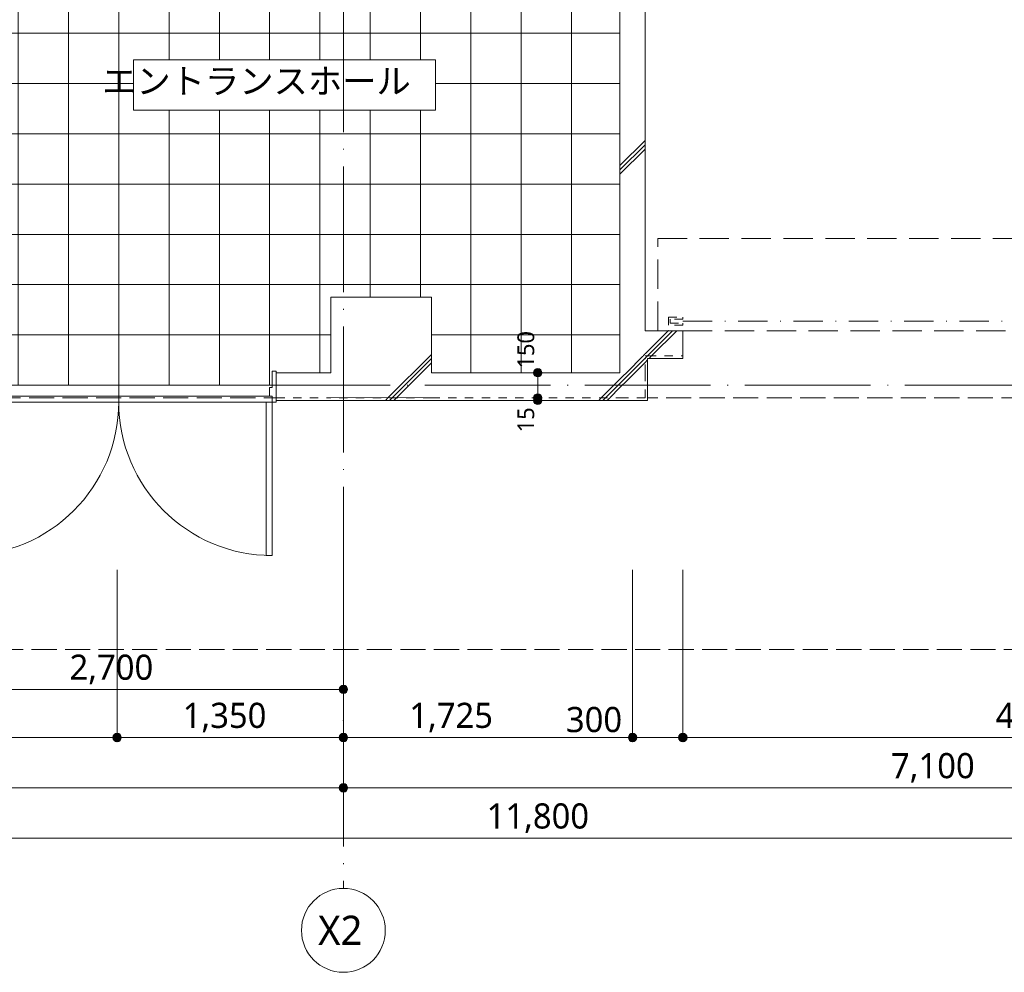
# Model space of a CAD drawing. Header units: millimetres. Extents: x 0 to 841, y 0 to 1188.
# Tile 41 of 98: x 149 to 266, y 857 to 971. Entities that reach past the tile are written whole.
import ezdxf
from ezdxf.xclip import XClip

# ---------------------------------------------------------------- set-up
doc = ezdxf.new("R2010")
doc.units = ezdxf.units.MM
doc.header["$MEASUREMENT"] = 0
doc.header["$XCLIPFRAME"] = 0
for name, pattern in [('Wipeout_Contour', [1000, 0, -1000]), ('一点鎖線', [6.5, 3.5, -1.5, 0, -1.5]), ('通り芯', [19, 15, -2, 0, -2]), ('陰線', [4, 3, -1]), ('ＪＷ点線１', [2, 1, -1]), ('ＪＷ点線３', [5, 3.5, -1.5])]:
    doc.linetypes.add(name, pattern=pattern)
for name, color, linetype, lineweight in [('Archicadドア_ペン_番号__23', 7, 'Continuous', 15), ('壁-躯体_ペン_番号__141', 7, 'Continuous', 15), ('壁-躯体_ペン_番号__27', 7, 'Continuous', 15), ('壁-躯体_ペン_番号__41', 7, 'Continuous', 13), ('室名.★_ペン_番号__46', 7, 'Continuous', 13), ('寸法_ペン_番号__45', 7, 'Continuous', 13), ('寸法_ペン_番号__46', 7, 'Continuous', 13), ('床_ペン_番号__101', 252, 'Continuous', 5), ('柱_ペン_番号__28', 7, 'Continuous', 15), ('通り芯_ペン_番号__138', 7, 'Continuous', 5), ('通り芯_ペン_番号__139', 8, 'Continuous', 5)]:
    doc.layers.add(name, color=color, linetype=linetype, lineweight=lineweight)
for name, color, linetype, lineweight, true_color in [('Archicadドア_ペン_番号__63', 251, 'Continuous', 5, 0x6a6a6a), ('壁-躯体_ペン_番号__169', 253, 'Continuous', 5, 0xaaaaaa), ('室名.★_ペン_番号__85', 251, 'Continuous', 5, 0x6a6a6a), ('寸法_ペン_番号__85', 251, 'Continuous', 5, 0x6a6a6a), ('床_ペン_番号__89', 251, 'Continuous', 5, 0x6a6a6a), ('床_ペン_番号__90', 251, 'Continuous', 5, 0x6a6a6a), ('柱_ペン_番号__169', 253, 'Continuous', 5, 0xaaaaaa)]:
    doc.layers.add(name, color=color, linetype=linetype, lineweight=lineweight, true_color=true_color)
for name, color, linetype in [('壁-躯体', 7, 'Continuous'), ('室名.★', 7, 'Continuous'), ('寸法', 7, 'Continuous'), ('床', 7, 'Continuous'), ('柱', 7, 'Continuous')]:
    doc.layers.add(name, color=color, linetype=linetype)
doc.styles.add('GENERATED_STYLE_1', font='meiryo.ttc')
pattern_1 = [(45, (93.15, 926.959), (-12.7279, 12.7279), []), (45, (92.896, 927.213), (-12.7279, 12.7279), []), (45, (92.642, 927.468), (-12.7279, 12.7279), [])]

# ---------------------------------------------------------------- blocks, each defined once
blk = doc.blocks.new('図面_5_5', base_point=(203.15, 1001.92))
at = {"layer": '寸法', "linetype": 'Continuous', "lineweight": 0, "true_color": 0x000000}
for points in [[(186.65, 890.7), (186.69, 890.51), (186.8, 890.35), (186.96, 890.24), (187.15, 890.2), (187.34, 890.24), (187.5, 890.35), (187.61, 890.51), (187.65, 890.7), (187.61, 890.89), (187.5, 891.06), (187.34, 891.16), (187.15, 891.2), (186.96, 891.16), (186.8, 891.06), (186.69, 890.89)], [(159.65, 884.96), (159.69, 884.77), (159.8, 884.61), (159.96, 884.5), (160.15, 884.46), (160.34, 884.5), (160.5, 884.61), (160.61, 884.77), (160.65, 884.96), (160.61, 885.15), (160.5, 885.31), (160.34, 885.42), (160.15, 885.46), (159.96, 885.42), (159.8, 885.31), (159.69, 885.15)], [(186.65, 884.96), (186.69, 884.77), (186.8, 884.61), (186.96, 884.5), (187.15, 884.46), (187.34, 884.5), (187.5, 884.61), (187.61, 884.77), (187.65, 884.96), (187.61, 885.15), (187.5, 885.31), (187.34, 885.42), (187.15, 885.46), (186.96, 885.42), (186.8, 885.31), (186.69, 885.15)], [(221.15, 884.96), (221.19, 884.77), (221.3, 884.61), (221.46, 884.5), (221.65, 884.46), (221.84, 884.5), (222, 884.61), (222.11, 884.77), (222.15, 884.96), (222.11, 885.15), (222, 885.31), (221.84, 885.42), (221.65, 885.46), (221.46, 885.42), (221.3, 885.31), (221.19, 885.15)], [(227.15, 884.96), (227.19, 884.77), (227.3, 884.61), (227.46, 884.5), (227.65, 884.46), (227.84, 884.5), (228, 884.61), (228.11, 884.77), (228.15, 884.96), (228.11, 885.15), (228, 885.31), (227.84, 885.42), (227.65, 885.46), (227.46, 885.42), (227.3, 885.31), (227.19, 885.15)], [(186.65, 878.96), (186.69, 878.77), (186.8, 878.61), (186.96, 878.5), (187.15, 878.46), (187.34, 878.5), (187.5, 878.61), (187.61, 878.77), (187.65, 878.96), (187.61, 879.15), (187.5, 879.31), (187.34, 879.42), (187.15, 879.46), (186.96, 879.42), (186.8, 879.31), (186.69, 879.15)]]:
    blk.add_hatch(color=18, dxfattribs=at).paths.add_polyline_path(points)
at = {"layer": 'Archicadドア_ペン_番号__23', "color": 7, "linetype": 'ＪＷ点線１', "lineweight": 15}
for p, q in [((225.93, 935.08), (227.65, 935.08)), ((225.93, 934.14), (225.93, 935.08)), ((227.65, 935.08), (227.65, 934.86)), ((227.65, 934.14), (225.93, 934.14)), ((227.65, 934.86), (226.15, 934.86)), ((226.15, 934.86), (226.15, 934.36)), ((226.15, 934.36), (227.65, 934.36)), ((227.65, 934.36), (227.65, 934.14))]:
    blk.add_line(p, q, dxfattribs=at)
at = {"layer": 'Archicadドア_ペン_番号__23', "color": 7, "linetype": 'Continuous', "lineweight": 15}
for p, q in [((142.05, 925.68), (160.35, 925.68)), ((160.35, 924.96), (160.35, 925.68)), ((160.35, 925.68), (160.35, 924.96)), ((160.35, 924.96), (142.05, 924.96))]:
    blk.add_line(p, q, dxfattribs=at)
at = {"layer": 'Archicadドア_ペン_番号__63', "color": 251, "linetype": 'ＪＷ点線３', "lineweight": 5, "true_color": 0x6a6a6a}
blk.add_line((224.65, 944.46), (316.65, 944.46), dxfattribs=at)
at = {"layer": 'Archicadドア_ペン_番号__63', "color": 251, "linetype": '一点鎖線', "lineweight": 5, "true_color": 0x6a6a6a}
blk.add_line((227.65, 934.61), (313.65, 934.61), dxfattribs=at)
at = {"layer": 'Archicadドア_ペン_番号__63', "color": 251, "linetype": 'Continuous', "lineweight": 5, "true_color": 0x6a6a6a}
for p, q in [((177.93, 906.66), (177.93, 924.96)), ((178.65, 906.66), (177.93, 906.66))]:
    blk.add_line(p, q, dxfattribs=at)
blk.add_arc((142.05, 924.96), 18.3, 270, 0, dxfattribs=at)
at = {"layer": '寸法_ペン_番号__45', "color": 7, "linetype": 'Continuous', "lineweight": 13}
for centre in [(187.15, 890.7), (160.15, 884.96), (187.15, 884.96), (221.65, 884.96), (227.65, 884.96), (187.15, 878.96)]:
    blk.add_circle(centre, 0.5, dxfattribs=at)
at = {"layer": '寸法_ペン_番号__85', "color": 251, "linetype": 'Continuous', "lineweight": 5, "true_color": 0x6a6a6a}
for p, q in [((187.15, 891.2), (187.15, 910.7)), ((160.15, 885.46), (160.15, 904.96)), ((187.15, 885.46), (187.15, 904.96)), ((221.65, 885.46), (221.65, 904.96)), ((227.65, 885.46), (227.65, 904.96)), ((187.15, 879.46), (187.15, 898.96)), ((133.65, 890.7), (186.65, 890.7)), ((187.15, 888.83), (187.15, 890.2)), ((93.65, 884.96), (159.65, 884.96)), ((160.65, 884.96), (186.65, 884.96)), ((187.65, 884.96), (221.15, 884.96)), ((222.15, 884.96), (227.15, 884.96)), ((228.15, 884.96), (313.15, 884.96)), ((93.65, 878.96), (186.65, 878.96)), ((187.65, 878.96), (328.65, 878.96)), ((93.65, 872.96), (328.65, 872.96))]:
    blk.add_line(p, q, dxfattribs=at)
for p in [(160.15, 884.46), (187.15, 884.46), (221.65, 884.46), (227.65, 884.46), (187.15, 878.46)]:
    blk.add_point(p, dxfattribs=at)
at = {"layer": '床_ペン_番号__90', "color": 251, "linetype": '陰線', "lineweight": 5, "true_color": 0x6a6a6a, "flags": 128}
blk.add_lwpolyline([(101.95, 895.46), (320.65, 895.46)], dxfattribs=at)
at = {"layer": '通り芯_ペン_番号__138', "color": 7, "linetype": 'Continuous', "lineweight": 5}
blk.add_circle((187.15, 861.96), 5, dxfattribs=at)
at = {"layer": '通り芯_ペン_番号__139', "color": 8, "linetype": '通り芯', "lineweight": 5}
blk.add_line((187.15, 886.96), (187.15, 866.96), dxfattribs=at)
blk.add_point((187.15, 886.96), dxfattribs=at)
blk.add_point((187.15, 886.96), dxfattribs=at)
at = {"layer": '寸法_ペン_番号__46', "color": 7, "linetype": 'Continuous', "lineweight": 13, "insert": (209.94, 921.35), "char_height": 2, "width": 3.3125, "attachment_point": 7, "rotation": 90, "style": 'GENERATED_STYLE_1'}
blk.add_mtext('\\A1;{\\pql;\\fMeiryo|b0|i0|c128|p0;\\W1.000000;15}', dxfattribs=at)
at = {"layer": '寸法_ペン_番号__46', "color": 7, "linetype": 'Continuous', "lineweight": 13, "char_height": 3, "attachment_point": 7, "style": 'GENERATED_STYLE_1'}
for s, insert, width in [('\\A1;{\\pql;\\fMeiryo|b0|i0|c128|p0;\\W1.000000;2,700}', (154.48, 891.3), 11.334), ('\\A1;{\\pql;\\fMeiryo|b0|i0|c128|p0;\\W1.000000;1,350}', (167.98, 885.56), 11.334), ('\\A1;{\\pql;\\fMeiryo|b0|i0|c128|p0;\\W1.000000;1,725}', (195.01, 885.56), 11.334), ('\\A1;{\\pql;\\fMeiryo|b0|i0|c128|p0;\\W1.000000;300}', (213.7, 885.56), 7.4531), ('\\A1;{\\pql;\\fMeiryo|b0|i0|c128|p0;\\W1.000000;4,300}', (264.98, 885.56), 11.334), ('\\A1;{\\pql;\\fMeiryo|b0|i0|c128|p0;\\W1.000000;7,100}', (252.48, 879.56), 11.334), ('\\A1;{\\pql;\\fMeiryo|b0|i0|c128|p0;\\W1.000000;11,800}', (204.24, 873.56), 13.8184)]:
    blk.add_mtext(s, dxfattribs=dict(at, insert=insert, width=width))
at = {"layer": '通り芯_ペン_番号__138', "color": 7, "linetype": 'Continuous', "lineweight": 5, "insert": (184.14, 863.71), "char_height": 3.5, "attachment_point": 1, "style": 'GENERATED_STYLE_1'}
blk.add_mtext('\\A1;{\\pql;\\pt0;\\fMeiryo|b0|i0|c128|p0;\\W1.000000;X2}', dxfattribs=at)
at = {"color": 254, "linetype": 'Wipeout_Contour', "lineweight": 0, "ltscale": 2870.74888}
blk.add_wipeout([(223.15, 930.46), (223.45, 930.16), (223.45, 930.46)], dxfattribs=at).dxf.layer = '壁-躯体'
at = {"color": 254, "linetype": 'Wipeout_Contour', "lineweight": 0, "ltscale": 14637.712152}
blk.add_wipeout([(133.15, 926.96), (221.65, 926.96), (221.65, 1094.96), (154.65, 1094.96), (154.65, 1082.26), (151.65, 1081.46), (151.65, 1061.86), (154.65, 1061.06), (154.65, 1045.96), (187.15, 1045.96), (187.15, 1018.96), (160.15, 1018.96), (160.15, 991.96), (133.15, 991.96)], dxfattribs=at).dxf.layer = '床'
at = {"layer": '壁-躯体_ペン_番号__169', "linetype": 'Continuous', "lineweight": 5, "true_color": 0xaaaaaa}
h = blk.add_hatch(dxfattribs=at)
h.set_pattern_fill('コンクリート_構造2_0005', color=253, style=0, pattern_type=2)
h.set_pattern_definition(pattern_1)
h.paths.add_polyline_path([(223.15, 930.46), (223.45, 930.16), (223.45, 930.46)])
at = {"layer": '床_ペン_番号__101', "linetype": 'Continuous', "lineweight": 5}
h = blk.add_hatch(dxfattribs=at)
h.set_pattern_fill('格子30x30_0005', color=252, style=0, pattern_type=2)
h.set_pattern_definition([(0, (160.351, 926.9587), (0, 6), []), (90, (160.351, 926.9587), (-6, 0), [])])
h.paths.add_polyline_path([(133.15, 926.96), (221.65, 926.96), (221.65, 1094.96), (154.65, 1094.96), (154.65, 1082.26), (151.65, 1081.46), (151.65, 1061.86), (154.65, 1061.06), (154.65, 1045.96), (187.15, 1045.96), (187.15, 1018.96), (160.15, 1018.96), (160.15, 991.96), (133.15, 991.96)])
at = {"layer": 'Archicadドア_ペン_番号__23', "color": 7, "linetype": 'Continuous', "lineweight": 15}
blk.add_line((178.35, 925.68), (178.35, 926.68), dxfattribs=at)
at = {"layer": 'Archicadドア_ペン_番号__63', "color": 251, "linetype": 'Continuous', "lineweight": 5, "true_color": 0x6a6a6a}
blk.add_line((160.35, 923.32), (160.35, 927.32), dxfattribs=at)
at = {"layer": '床_ペン_番号__89', "color": 251, "linetype": 'Continuous', "lineweight": 5, "true_color": 0x6a6a6a, "flags": 128}
blk.add_lwpolyline([(133.15, 926.96), (221.65, 926.96), (221.65, 1094.96), (154.65, 1094.96), (154.65, 1082.26), (151.65, 1081.46), (151.65, 1061.86), (154.65, 1061.06), (154.65, 1045.96), (187.15, 1045.96), (187.15, 1018.96), (160.15, 1018.96), (160.15, 991.96), (133.15, 991.96)], close=True, dxfattribs=at)
at = {"layer": '寸法_ペン_番号__46', "color": 7, "linetype": 'Continuous', "lineweight": 13, "insert": (209.94, 928.96), "char_height": 2, "width": 4.9688, "attachment_point": 7, "rotation": 90, "style": 'GENERATED_STYLE_1'}
blk.add_mtext('\\A1;{\\pql;\\fMeiryo|b0|i0|c128|p0;\\W1.000000;150}', dxfattribs=at)
at = {"color": 254, "linetype": 'Wipeout_Contour', "lineweight": 0, "ltscale": 2876.043789}
blk.add_wipeout([(220.15, 933.46), (223.15, 930.46), (223.15, 933.46)], dxfattribs=at).dxf.layer = '壁-躯体'
at = {"color": 254, "linetype": 'Wipeout_Contour', "lineweight": 0, "ltscale": 3918.530767}
blk.add_wipeout([(162.13, 959.77), (198.13, 959.77), (198.13, 965.77), (162.13, 965.77)], dxfattribs=at).dxf.layer = '室名.★'
at = {"color": 254, "linetype": 'Wipeout_Contour', "lineweight": 0, "ltscale": 3803.954128}
blk.add_wipeout([(185.65, 925.46), (197.65, 925.46), (197.65, 937.46), (185.65, 937.46)], dxfattribs=at).dxf.layer = '柱'
at = {"layer": '壁-躯体_ペン_番号__169', "linetype": 'Continuous', "lineweight": 5, "true_color": 0xaaaaaa}
h = blk.add_hatch(dxfattribs=at)
h.set_pattern_fill('コンクリート_構造2_0005', color=253, style=0, pattern_type=2)
h.set_pattern_definition(pattern_1)
h.paths.add_polyline_path([(220.15, 933.46), (223.15, 930.46), (223.15, 933.46)])
at = {"layer": '柱_ペン_番号__169', "linetype": 'Continuous', "lineweight": 5, "true_color": 0xaaaaaa}
h = blk.add_hatch(dxfattribs=at)
h.set_pattern_fill('コンクリート_構造2_0005', color=253, style=0, pattern_type=2)
h.set_pattern_definition(pattern_1)
h.paths.add_polyline_path([(185.65, 925.46), (197.65, 925.46), (197.65, 937.46), (185.65, 937.46)])
at = {"layer": '室名.★_ペン_番号__85', "color": 251, "linetype": 'Continuous', "lineweight": 5, "true_color": 0x6a6a6a, "flags": 128}
blk.add_lwpolyline([(162.13, 959.77), (198.13, 959.77), (198.13, 965.77), (162.13, 965.77)], close=True, dxfattribs=at)
at = {"layer": '床_ペン_番号__90', "color": 251, "linetype": '陰線', "lineweight": 5, "true_color": 0x6a6a6a, "flags": 128}
blk.add_lwpolyline([(101.65, 925.46), (320.65, 925.46)], dxfattribs=at)
at = {"layer": '柱_ペン_番号__28', "color": 7, "linetype": 'Continuous', "lineweight": 15}
for p, q in [((197.65, 937.46), (185.65, 937.46)), ((185.65, 937.46), (185.65, 928.46)), ((197.65, 928.46), (197.65, 937.46))]:
    blk.add_line(p, q, dxfattribs=at)
at = {"layer": '室名.★_ペン_番号__46', "color": 7, "linetype": 'Continuous', "lineweight": 13, "insert": (180.13, 964.74), "char_height": 3, "attachment_point": 2, "style": 'GENERATED_STYLE_1'}
blk.add_mtext('\\A1;{\\pqc;\\pt0,920;\\fMeiryo|b0|i0|c128|p0;\\W1.000000;エントランスホール\\fMeiryo|b0|i0|c128|p0;\\W1.000000;\\A1{\\H.66x;\\S^  ;}\\fMeiryo|b0|i0|c128|p0;\\W1.000000;\\fMeiryo|b0|i0|c128|p0;\\W1.000000;\\A1{\\H.66x;\\S^  ;}\\fMeiryo|b0|i0|c128|p0;\\W1.000000;\\fMeiryo|b0|i0|c128|p0;\\W1.000000;\\fMeiryo|b0|i0|c128|p0;\\W1.000000;\\fMeiryo|b0|i0|c128|p0;\\W1.000000;\\fMeiryo|b0|i0|c128|p0;\\W1.000000;\\fMeiryo|b0|i0|c128|p0;\\W1.000000;\\fMeiryo|b0|i0|c128|p0;\\W1.000000;\\A1{\\H.66x;\\S^  ;}\\fMeiryo|b0|i0|c128|p0;\\W1.000000;\\fMeiryo|b0|i0|c128|p0;\\W1.000000;\\A1{\\H.66x;\\S^  ;}\\fMeiryo|b0|i0|c128|p0;\\W1.000000;\\fMeiryo|b0|i0|c128|p0;\\W1.000000;\\fMeiryo|b0|i0|c128|p0;\\W1.000000;\\fMeiryo|b0|i0|c128|p0;\\W1.000000;\\fMeiryo|b0|i0|c128|p0;\\W1.000000;\\fMeiryo|b0|i0|c128|p0;\\W1.000000;\\fMeiryo|b0|i0|c128|p0;\\W1.000000;\\A1{\\H.66x;\\S^  ;}\\fMeiryo|b0|i0|c128|p0;\\W1.000000;\\fMeiryo|b0|i0|c128|p0;\\W1.000000;\\A1{\\H.66x;\\S^  ;}\\fMeiryo|b0|i0|c128|p0;\\W1.000000;\\fMeiryo|b0|i0|c128|p0;\\W1.000000;\\fMeiryo|b0|i0|c128|p0;\\W1.000000;\\fMeiryo|b0|i0|c128|p0;\\W1.000000;\\fMeiryo|b0|i0|c128|p0;\\W1.000000;\\fMeiryo|b0|i0|c128|p0;\\W1.000000;\\fMeiryo|b0|i0|c128|p0;\\W1.000000;\\A1{\\H.66x;\\S^  ;}\\fMeiryo|b0|i0|c128|p0;\\W1.000000;\\fMeiryo|b0|i0|c128|p0;\\W1.000000;\\A1{\\H.66x;\\S^  ;}\\fMeiryo|b0|i0|c128|p0;\\W1.000000;\\fMeiryo|b0|i0|c128|p0;\\W1.000000;\\fMeiryo|b0|i0|c128|p0;\\W1.000000;\\fMeiryo|b0|i0|c128|p0;\\W1.000000;\\fMeiryo|b0|i0|c128|p0;\\W1.000000;\\fMeiryo|b0|i0|c128|p0;\\W1.000000;\\fMeiryo|b0|i0|c128|p0;\\W1.000000;\\A1{\\H.66x;\\S^  ;}\\fMeiryo|b0|i0|c128|p0;\\W1.000000;\\fMeiryo|b0|i0|c128|p0;\\W1.000000;\\A1{\\H.66x;\\S^  ;}\\fMeiryo|b0|i0|c128|p0;\\W1.000000;\\fMeiryo|b0|i0|c128|p0;\\W1.000000;\\fMeiryo|b0|i0|c128|p0;\\W1.000000;\\fMeiryo|b0|i0|c128|p0;\\W1.000000;\\fMeiryo|b0|i0|c128|p0;\\W1.000000;\\fMeiryo|b0|i0|c128|p0;\\W1.000000;\\fMeiryo|b0|i0|c128|p0;\\W1.000000;\\fMeiryo|b0|i0|c128|p0;\\W1.000000;}', dxfattribs=at)
at = {"color": 254, "linetype": 'Wipeout_Contour', "lineweight": 0, "ltscale": 3772.481375}
blk.add_wipeout([(179.15, 925.46), (179.15, 925.16), (185.65, 925.16), (185.65, 925.46)], dxfattribs=at).dxf.layer = '壁-躯体'
at = {"color": 254, "linetype": 'Wipeout_Contour', "lineweight": 0, "ltscale": 2856.164709}
blk.add_wipeout([(223.45, 925.46), (223.15, 925.46), (223.45, 925.16)], dxfattribs=at).dxf.layer = '壁-躯体'
at = {"layer": '壁-躯体_ペン_番号__169', "linetype": 'Continuous', "lineweight": 5, "true_color": 0xaaaaaa}
h = blk.add_hatch(dxfattribs=at)
h.set_pattern_fill('コンクリート_構造2_0005', color=253, style=0, pattern_type=2)
h.set_pattern_definition(pattern_1)
h.paths.add_polyline_path([(179.15, 925.46), (179.15, 925.16), (185.65, 925.16), (185.65, 925.46)])
h = blk.add_hatch(dxfattribs=at)
h.set_pattern_fill('コンクリート_構造2_0005', color=253, style=0, pattern_type=2)
h.set_pattern_definition(pattern_1)
h.paths.add_polyline_path([(223.45, 925.46), (223.15, 925.46), (223.45, 925.16)])
at = {"color": 254, "linetype": 'Wipeout_Contour', "lineweight": 0, "ltscale": 3778.956584}
blk.add_wipeout([(179.15, 928.46), (179.15, 925.46), (185.65, 925.46), (185.65, 928.46)], dxfattribs=at).dxf.layer = '壁-躯体'
at = {"color": 254, "linetype": 'Wipeout_Contour', "lineweight": 0, "ltscale": 2861.453579}
blk.add_wipeout([(220.15, 928.46), (223.15, 925.46), (223.15, 928.46)], dxfattribs=at).dxf.layer = '壁-躯体'
at = {"layer": '壁-躯体_ペン_番号__169', "linetype": 'Continuous', "lineweight": 5, "true_color": 0xaaaaaa}
h = blk.add_hatch(dxfattribs=at)
h.set_pattern_fill('コンクリート_構造2_0005', color=253, style=0, pattern_type=2)
h.set_pattern_definition(pattern_1)
h.paths.add_polyline_path([(179.15, 928.46), (179.15, 925.46), (185.65, 925.46), (185.65, 928.46)])
h = blk.add_hatch(dxfattribs=at)
h.set_pattern_fill('コンクリート_構造2_0005', color=253, style=0, pattern_type=2)
h.set_pattern_definition(pattern_1)
h.paths.add_polyline_path([(220.15, 928.46), (223.15, 925.46), (223.15, 928.46)])
at = {"layer": 'Archicadドア_ペン_番号__23', "color": 7, "linetype": 'Continuous', "lineweight": 15}
for p, q in [((178.65, 926.68), (178.65, 928.66)), ((178.65, 928.66), (179.15, 928.66)), ((179.15, 928.66), (179.15, 928.16)), ((160.35, 925.68), (178.65, 925.68)), ((178.35, 926.68), (178.65, 926.68)), ((178.65, 925.68), (178.35, 925.68)), ((178.65, 924.96), (178.65, 925.68)), ((178.65, 925.68), (178.65, 924.96)), ((178.65, 924.96), (160.35, 924.96)), ((179.15, 924.96), (178.65, 924.96)), ((179.15, 925.46), (179.15, 924.96))]:
    blk.add_line(p, q, dxfattribs=at)
for p in [(179.15, 928.46), (179.15, 925.16)]:
    blk.add_point(p, dxfattribs=at)
at = {"layer": 'Archicadドア_ペン_番号__63', "color": 251, "linetype": 'Continuous', "lineweight": 5, "true_color": 0x6a6a6a}
for p, q in [((177.93, 924.96), (178.65, 924.96)), ((178.65, 924.96), (178.65, 906.66))]:
    blk.add_line(p, q, dxfattribs=at)
blk.add_arc((178.65, 924.96), 18.3, 180, 270, dxfattribs=at)
at = {"layer": '壁-躯体_ペン_番号__141', "color": 7, "linetype": 'Continuous', "lineweight": 15}
for p, q in [((179.15, 925.46), (179.15, 928.46)), ((179.15, 925.16), (179.15, 925.46))]:
    blk.add_line(p, q, dxfattribs=at)
at = {"layer": '壁-躯体_ペン_番号__141', "color": 7, "linetype": 'Continuous', "lineweight": 15, "flags": 128}
blk.add_lwpolyline([(185.65, 928.46), (179.15, 928.46)], dxfattribs=at)
at = {"color": 254, "linetype": 'Wipeout_Contour', "lineweight": 0, "ltscale": 3796.033063}
blk.add_wipeout([(223.15, 925.46), (197.65, 925.46), (197.65, 925.16), (223.15, 925.16)], dxfattribs=at).dxf.layer = '壁-躯体'
at = {"layer": '壁-躯体_ペン_番号__169', "linetype": 'Continuous', "lineweight": 5, "true_color": 0xaaaaaa}
h = blk.add_hatch(dxfattribs=at)
h.set_pattern_fill('コンクリート_構造2_0005', color=253, style=0, pattern_type=2)
h.set_pattern_definition(pattern_1)
h.paths.add_polyline_path([(223.15, 925.46), (197.65, 925.46), (197.65, 925.16), (223.15, 925.16)])
at = {"color": 254, "linetype": 'Wipeout_Contour', "lineweight": 0, "ltscale": 3801.073561}
blk.add_wipeout([(220.15, 928.46), (197.65, 928.46), (197.65, 925.46), (220.15, 925.46)], dxfattribs=at).dxf.layer = '壁-躯体'
at = {"color": 254, "linetype": 'Wipeout_Contour', "lineweight": 0, "ltscale": 2855.065201}
blk.add_wipeout([(223.15, 925.16), (223.45, 925.16), (223.15, 925.46)], dxfattribs=at).dxf.layer = '壁-躯体'
at = {"layer": '壁-躯体_ペン_番号__169', "linetype": 'Continuous', "lineweight": 5, "true_color": 0xaaaaaa}
h = blk.add_hatch(dxfattribs=at)
h.set_pattern_fill('コンクリート_構造2_0005', color=253, style=0, pattern_type=2)
h.set_pattern_definition(pattern_1)
h.paths.add_polyline_path([(220.15, 928.46), (197.65, 928.46), (197.65, 925.46), (220.15, 925.46)])
h = blk.add_hatch(dxfattribs=at)
h.set_pattern_fill('コンクリート_構造2_0005', color=253, style=0, pattern_type=2)
h.set_pattern_definition(pattern_1)
h.paths.add_polyline_path([(223.15, 925.16), (223.45, 925.16), (223.15, 925.46)])
at = {"layer": '寸法', "linetype": 'Continuous', "lineweight": 0, "true_color": 0x000000}
for points in [[(209.84, 928.46), (209.88, 928.27), (209.99, 928.11), (210.15, 928), (210.34, 927.96), (210.53, 928), (210.69, 928.11), (210.8, 928.27), (210.84, 928.46), (210.8, 928.65), (210.69, 928.81), (210.53, 928.92), (210.34, 928.96), (210.15, 928.92), (209.99, 928.81), (209.88, 928.65)], [(209.84, 925.46), (209.88, 925.27), (209.99, 925.11), (210.15, 925), (210.34, 924.96), (210.53, 925), (210.69, 925.11), (210.8, 925.27), (210.84, 925.46), (210.8, 925.65), (210.69, 925.81), (210.53, 925.92), (210.34, 925.96), (210.15, 925.92), (209.99, 925.81), (209.88, 925.65)], [(209.84, 925.16), (209.88, 924.97), (209.99, 924.81), (210.15, 924.7), (210.34, 924.66), (210.53, 924.7), (210.69, 924.81), (210.8, 924.97), (210.84, 925.16), (210.8, 925.35), (210.69, 925.51), (210.53, 925.62), (210.34, 925.66), (210.15, 925.62), (209.99, 925.51), (209.88, 925.35)]]:
    blk.add_hatch(color=18, dxfattribs=at).paths.add_polyline_path(points)
at = {"layer": '寸法_ペン_番号__45', "color": 7, "linetype": 'Continuous', "lineweight": 13}
for centre in [(210.34, 928.46), (210.34, 925.46), (210.34, 925.16)]:
    blk.add_circle(centre, 0.5, dxfattribs=at)
at = {"layer": '寸法_ペン_番号__85', "color": 251, "linetype": 'Continuous', "lineweight": 5, "true_color": 0x6a6a6a}
for p, q in [((210.34, 925.96), (210.34, 927.96)), ((210.34, 925.16), (210.34, 925.16))]:
    blk.add_line(p, q, dxfattribs=at)
at = {"color": 254, "linetype": 'Wipeout_Contour', "lineweight": 0, "ltscale": 2857.098138}
blk.add_wipeout([(220.15, 925.46), (223.15, 925.46), (220.15, 928.46)], dxfattribs=at).dxf.layer = '壁-躯体'
at = {"color": 254, "linetype": 'Wipeout_Contour', "lineweight": 0, "ltscale": 3779.86187}
blk.add_wipeout([(185.65, 925.16), (197.65, 925.16), (197.65, 925.46), (185.65, 925.46)], dxfattribs=at).dxf.layer = '壁-躯体'
at = {"layer": '壁-躯体_ペン_番号__169', "linetype": 'Continuous', "lineweight": 5, "true_color": 0xaaaaaa}
h = blk.add_hatch(dxfattribs=at)
h.set_pattern_fill('コンクリート_構造2_0005', color=253, style=0, pattern_type=2)
h.set_pattern_definition(pattern_1)
h.paths.add_polyline_path([(220.15, 925.46), (223.15, 925.46), (220.15, 928.46)])
h = blk.add_hatch(dxfattribs=at)
h.set_pattern_fill('コンクリート_構造2_0005', color=253, style=0, pattern_type=2)
h.set_pattern_definition(pattern_1)
h.paths.add_polyline_path([(185.65, 925.16), (197.65, 925.16), (197.65, 925.46), (185.65, 925.46)])
at = {"layer": '壁-躯体_ペン_番号__141', "color": 7, "linetype": 'Continuous', "lineweight": 15, "flags": 128}
for points in [[(220.15, 928.46), (197.65, 928.46)], [(179.15, 925.16), (223.45, 925.16)], [(223.45, 925.16), (223.45, 925.46)]]:
    blk.add_lwpolyline(points, dxfattribs=at)
at = {"layer": '壁-躯体_ペン_番号__41', "color": 7, "linetype": 'ＪＷ点線１', "lineweight": 13}
for p, q in [((223.15, 925.46), (223.15, 928.46)), ((179.15, 925.46), (185.65, 925.46)), ((197.65, 925.46), (185.65, 925.46)), ((197.65, 925.46), (220.15, 925.46)), ((220.15, 925.46), (223.15, 925.46))]:
    blk.add_line(p, q, dxfattribs=at)
at = {"layer": '通り芯_ペン_番号__139', "color": 8, "linetype": '通り芯', "lineweight": 5}
blk.add_line((187.15, 1124.96), (187.15, 886.96), dxfattribs=at)
at = {"color": 254, "linetype": 'Wipeout_Contour', "lineweight": 0, "ltscale": 3817.207781}
blk.add_wipeout([(223.45, 930.16), (223.15, 930.16), (223.15, 925.46), (223.45, 925.46)], dxfattribs=at).dxf.layer = '壁-躯体'
at = {"layer": '壁-躯体_ペン_番号__169', "linetype": 'Continuous', "lineweight": 5, "true_color": 0xaaaaaa}
h = blk.add_hatch(dxfattribs=at)
h.set_pattern_fill('コンクリート_構造2_0005', color=253, style=0, pattern_type=2)
h.set_pattern_definition(pattern_1)
h.paths.add_polyline_path([(223.45, 930.16), (223.15, 930.16), (223.15, 925.46), (223.45, 925.46)])
at = {"layer": '通り芯_ペン_番号__139', "color": 8, "linetype": '通り芯', "lineweight": 5}
blk.add_line((63.15, 926.96), (349.15, 926.96), dxfattribs=at)
at = {"color": 254, "linetype": 'Wipeout_Contour', "lineweight": 0, "ltscale": 2869.648164}
blk.add_wipeout([(223.15, 930.16), (223.45, 930.16), (223.15, 930.46)], dxfattribs=at).dxf.layer = '壁-躯体'
at = {"layer": '壁-躯体_ペン_番号__169', "linetype": 'Continuous', "lineweight": 5, "true_color": 0xaaaaaa}
h = blk.add_hatch(dxfattribs=at)
h.set_pattern_fill('コンクリート_構造2_0005', color=253, style=0, pattern_type=2)
h.set_pattern_definition(pattern_1)
h.paths.add_polyline_path([(223.15, 930.16), (223.45, 930.16), (223.15, 930.46)])
at = {"color": 254, "linetype": 'Wipeout_Contour', "lineweight": 0, "ltscale": 3822.092385}
blk.add_wipeout([(220.15, 930.46), (220.15, 928.46), (223.15, 928.46), (223.15, 930.46)], dxfattribs=at).dxf.layer = '壁-躯体'
at = {"layer": '壁-躯体_ペン_番号__169', "linetype": 'Continuous', "lineweight": 5, "true_color": 0xaaaaaa}
h = blk.add_hatch(dxfattribs=at)
h.set_pattern_fill('コンクリート_構造2_0005', color=253, style=0, pattern_type=2)
h.set_pattern_definition(pattern_1)
h.paths.add_polyline_path([(220.15, 930.46), (220.15, 928.46), (223.15, 928.46), (223.15, 930.46)])
at = {"layer": '壁-躯体_ペン_番号__41', "color": 7, "linetype": 'ＪＷ点線１', "lineweight": 13}
blk.add_line((223.15, 925.46), (223.15, 928.46), dxfattribs=at)
at = {"color": 254, "linetype": 'Wipeout_Contour', "lineweight": 0, "ltscale": 2871.689583}
blk.add_wipeout([(220.15, 930.46), (223.15, 930.46), (220.15, 933.46)], dxfattribs=at).dxf.layer = '壁-躯体'
at = {"layer": '壁-躯体_ペン_番号__169', "linetype": 'Continuous', "lineweight": 5, "true_color": 0xaaaaaa}
h = blk.add_hatch(dxfattribs=at)
h.set_pattern_fill('コンクリート_構造2_0005', color=253, style=0, pattern_type=2)
h.set_pattern_definition(pattern_1)
h.paths.add_polyline_path([(220.15, 930.46), (223.15, 930.46), (220.15, 933.46)])
at = {"layer": '壁-躯体_ペン_番号__141', "color": 7, "linetype": 'Continuous', "lineweight": 15, "flags": 128}
for points in [[(220.15, 933.46), (220.15, 928.46)], [(223.45, 925.46), (223.45, 930.16)]]:
    blk.add_lwpolyline(points, dxfattribs=at)
at = {"layer": '壁-躯体_ペン_番号__41', "color": 7, "linetype": 'ＪＷ点線１', "lineweight": 13}
for p in [(223.45, 930.46), (223.15, 928.46)]:
    blk.add_line(p, (223.15, 930.46), dxfattribs=at)
at = {"color": 254, "linetype": 'Wipeout_Contour', "lineweight": 0, "ltscale": 3829.049614}
blk.add_wipeout([(227.65, 930.46), (223.45, 930.46), (223.45, 930.16), (227.65, 930.16)], dxfattribs=at).dxf.layer = '壁-躯体'
at = {"layer": '壁-躯体_ペン_番号__169', "linetype": 'Continuous', "lineweight": 5, "true_color": 0xaaaaaa}
h = blk.add_hatch(dxfattribs=at)
h.set_pattern_fill('コンクリート_構造2_0005', color=253, style=0, pattern_type=2)
h.set_pattern_definition(pattern_1)
h.paths.add_polyline_path([(227.65, 930.46), (223.45, 930.46), (223.45, 930.16), (227.65, 930.16)])
at = {"color": 254, "linetype": 'Wipeout_Contour', "lineweight": 0, "ltscale": 3835.32383}
blk.add_wipeout([(223.15, 933.46), (223.15, 930.46), (227.65, 930.46), (227.65, 933.46)], dxfattribs=at).dxf.layer = '壁-躯体'
at = {"layer": '壁-躯体_ペン_番号__169', "linetype": 'Continuous', "lineweight": 5, "true_color": 0xaaaaaa}
h = blk.add_hatch(dxfattribs=at)
h.set_pattern_fill('コンクリート_構造2_0005', color=253, style=0, pattern_type=2)
h.set_pattern_definition(pattern_1)
h.paths.add_polyline_path([(223.15, 933.46), (223.15, 930.46), (227.65, 930.46), (227.65, 933.46)])
at = {"layer": 'Archicadドア_ペン_番号__63', "color": 251, "linetype": 'ＪＷ点線３', "lineweight": 5, "true_color": 0x6a6a6a}
for p, q in [((224.65, 933.46), (224.65, 944.46)), ((227.65, 933.46), (313.65, 933.46))]:
    blk.add_line(p, q, dxfattribs=at)
at = {"layer": '壁-躯体_ペン_番号__141', "color": 7, "linetype": 'Continuous', "lineweight": 15, "flags": 128}
for points in [[(227.65, 933.46), (223.15, 933.46)], [(223.45, 930.16), (227.65, 930.16)]]:
    blk.add_lwpolyline(points, dxfattribs=at)
at = {"layer": '壁-躯体_ペン_番号__27', "color": 7, "linetype": 'Continuous', "lineweight": 15}
for p, q in [((227.65, 933.46), (225.93, 933.46)), ((227.65, 930.16), (227.65, 933.46))]:
    blk.add_line(p, q, dxfattribs=at)
blk.add_point((225.93, 933.46), dxfattribs=at)
at = {"layer": '壁-躯体_ペン_番号__41', "color": 7, "linetype": 'ＪＷ点線１', "lineweight": 13}
for q in [(223.15, 930.46), (227.65, 930.46)]:
    blk.add_line((223.45, 930.46), q, dxfattribs=at)
at = {"color": 254, "linetype": 'Wipeout_Contour', "lineweight": 0, "ltscale": 4150.193637}
blk.add_wipeout([(223.15, 933.46), (223.15, 1093.46), (220.15, 1093.46), (220.15, 933.46)], dxfattribs=at).dxf.layer = '壁-躯体'
at = {"layer": '壁-躯体_ペン_番号__169', "linetype": 'Continuous', "lineweight": 5, "true_color": 0xaaaaaa}
h = blk.add_hatch(dxfattribs=at)
h.set_pattern_fill('コンクリート_構造2_0005', color=253, style=0, pattern_type=2)
h.set_pattern_definition(pattern_1)
h.paths.add_polyline_path([(223.15, 933.46), (223.15, 1093.46), (220.15, 1093.46), (220.15, 933.46)])
at = {"layer": '壁-躯体_ペン_番号__27', "color": 7, "linetype": 'Continuous', "lineweight": 15, "flags": 128}
for points in [[(220.15, 1093.46), (220.15, 933.46)], [(223.15, 933.46), (223.15, 1077.46)]]:
    blk.add_lwpolyline(points, dxfattribs=at)

msp = doc.modelspace()

# ---------------------------------------------------------------- block references
at = {"color": 7, "linetype": 'Continuous', "lineweight": 5}
ref = msp.add_blockref('図面_5_5', (203.15, 1001.92), dxfattribs=at)
XClip(ref).set_block_clipping_path([(28.9435049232, 854.4891387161), (377.3581049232, 1149.3547809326)])

doc.saveas('drawing.dxf')
